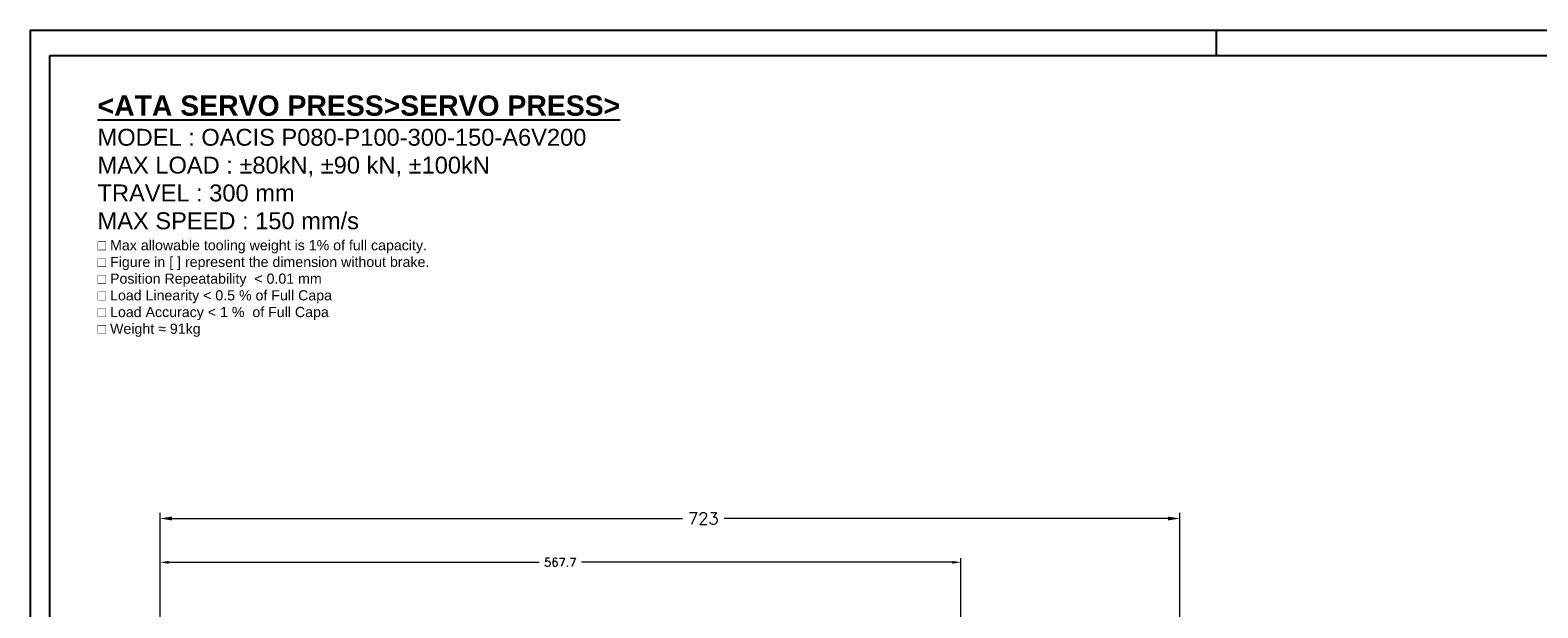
# Model space of a CAD drawing. Header units: inches. Extents: x 0 to 1685, y 0 to 1188.
# Tile 7 of 18: x 0 to 1069, y 778 to 1188. Entities that reach past the tile are written whole.
import ezdxf

# ---------------------------------------------------------------- set-up
doc = ezdxf.new("R2010")
doc.units = ezdxf.units.IN
doc.layers.add('ATA-TEXT', color=7, linetype='Continuous')
doc.layers.add('Layer0000', color=7, linetype='Continuous', lineweight=25)
doc.styles.get("Standard").update_dxf_attribs({"font": 'simplex.shx'})
doc.styles.add('주 문자 (ISO)', font='arial.ttf')
doc.dimstyles.new('ata_A0$0', dxfattribs={"dimtxt": 6, "dimasz": 6, "dimexe": 3, "dimexo": 3, "dimgap": 3, "dimtad": 0, "dimtih": 1, "dimtoh": 1, "dimdec": 6, "dimdsep": 46, "dimtxsty": 'Standard', "dimcen": 0, "dimclrd": 252, "dimclre": 252, "dimclrt": 4, "dimadec": 6, "dimazin": 2, "dimtfac": 1, "dimtdec": 6, "dimtofl": 0, "dimtmove": 0, "dimatfit": 3, "dimfxl": 0, "dimtolj": 1, "dimtzin": 0, "dimlwd": 0, "dimlwe": 0, "dimarcsym": 0})
doc.dimstyles.new('ata_A1', dxfattribs={"dimtxt": 4.2, "dimasz": 4.2, "dimexe": 2, "dimexo": 2, "dimgap": 2, "dimtad": 0, "dimtih": 1, "dimtoh": 1, "dimdec": 6, "dimdsep": 46, "dimtxsty": 'Standard', "dimcen": 0, "dimclrd": 252, "dimclre": 252, "dimclrt": 4, "dimadec": 6, "dimazin": 2, "dimtfac": 1, "dimtdec": 6, "dimtofl": 0, "dimtmove": 0, "dimatfit": 3, "dimfxl": 0, "dimtolj": 1, "dimtzin": 0, "dimlwd": 0, "dimlwe": 0, "dimarcsym": 0})

# ---------------------------------------------------------------- blocks, each defined once
blk = doc.blocks.new('*D8677')
at = {"layer": 'Defpoints', "color": 0}
for p in [(815.1, 841.4), (92.1, 716), (815.1, 501)]:
    blk.add_point(p, dxfattribs=at)
at = {"layer": 'Layer0000', "color": 252, "linetype": 'Continuous', "lineweight": 0}
for p, q in [((92.1, 720), (92.1, 845.4)), ((815.1, 505), (815.1, 845.4)), ((100.5, 841.4), (462.5, 841.4)), ((806.7, 841.4), (492.1, 841.4))]:
    blk.add_line(p, q, dxfattribs=at)
at = {"layer": 'Layer0000', "color": 252}
for points in [[(100.5, 842.8), (100.5, 840), (92.1, 841.4)], [(806.7, 840), (806.7, 842.8), (815.1, 841.4)]]:
    blk.add_solid(points, dxfattribs=at)
at = {"layer": 'Layer0000', "color": 4, "lineweight": 25, "insert": (466.5, 845.6), "char_height": 8.4, "attachment_point": 1}
blk.add_mtext('\\A1;723', dxfattribs=at)
blk = doc.blocks.new('*D8679')
at = {"layer": 'Defpoints', "color": 0}
for p in [(659.8, 810.3), (92.1, 716), (659.8, 670)]:
    blk.add_point(p, dxfattribs=at)
at = {"layer": 'Layer0000', "color": 252, "linetype": 'Continuous', "lineweight": 0}
for p, q in [((92.1, 719), (92.1, 813.3)), ((659.8, 673), (659.8, 813.3)), ((98.1, 810.3), (360.9, 810.3)), ((653.8, 810.3), (390.9, 810.3))]:
    blk.add_line(p, q, dxfattribs=at)
at = {"layer": 'Layer0000', "color": 252}
for points in [[(98.1, 811.3), (98.1, 809.3), (92.1, 810.3)], [(653.8, 809.3), (653.8, 811.3), (659.8, 810.3)]]:
    blk.add_solid(points, dxfattribs=at)
at = {"layer": 'Layer0000', "color": 4, "lineweight": 25, "insert": (375.9, 810.3), "char_height": 6, "attachment_point": 5}
blk.add_mtext('\\A1;567.7', dxfattribs=at)
blk = doc.blocks.new('ata-Border-A1-002')
at = {"color": 253, "ltscale": 0.5}
for p, q in [((0, 594), (841, 594)), ((0, 594), (0, 0)), ((420.5, 594), (420.5, 585))]:
    blk.add_line(p, q, dxfattribs=at)
blk.add_line((7, 585), (834, 585))
at = {"ltscale": 0.5}
blk.add_line((7, 9), (7, 585), dxfattribs=at)

msp = doc.modelspace()

# ---------------------------------------------------------------- block references
at = {"xscale": 2, "yscale": 2, "zscale": 2}
msp.add_blockref('ata-Border-A1-002', (0, 0), dxfattribs=at)

# ---------------------------------------------------------------- texts
at = {"layer": 'ATA-TEXT', "color": 7, "insert": (47.7919774, 1141.6478128), "char_height": 4.2, "attachment_point": 1, "line_spacing_factor": 0.987388, "style": '주 문자 (ISO)'}
msp.add_mtext('{\\fArial|b1|i0|c129|p34;\\H3.42860x;\\L<ATA SERVO PRESS>SERVO PRESS>}\\P{\\fArial|b0|i0|c129|p34;\\H2.85705x;MODEL : OACIS}{\\fArial|b0|i0|c0|p34;\\H2.85705x; }{\\fArial|b0|i0|c129|p34;\\H2.85705x;P080-P100-300-150-A}{\\fArial|b0|i0|c0|p34;\\H2.85705x;6V200}\\P{\\fArial|b0|i0|c129|p34;\\H2.85705x;MAX LOAD :}{\\fArial|b0|i0|c0|p34;\\H2.85705x; ±80kN, }{\\fArial|b0|i0|c129|p34;\\H2.85705x;±90 kN, ±100kN}\\P{\\fArial|b0|i0|c129|p34;\\H2.85705x;TRAVEL : 300 mm}\\P{\\fArial|b0|i0|c129|p34;\\H2.85705x;MAX SPEED : 150 mm/s}\\P{\\fArial|b0|i0|c129|p34;\\H1.71423x;□ Max allowable tooling weight is 1% of full capacity.}\\P{\\fArial|b0|i0|c129|p34;\\H1.71423x;□ Figure in [ ] represent the dimension without brake.}\\P{\\fArial|b0|i0|c129|p34;\\H1.71423x;□ Position Repeatability  }{\\fArial|b0|i0|c129|p34;\\H1.71423x;<}{\\fArial|b0|i0|c129|p34;\\H1.71423x; 0.01 mm}\\P{\\fArial|b0|i0|c129|p34;\\H1.71423x;□ Load Linearity }{\\fArial|b0|i0|c129|p34;\\H1.71423x;<}{\\fArial|b0|i0|c129|p34;\\H1.71423x; 0.5 % of Full Capa}\\P{\\fArial|b0|i0|c129|p34;\\H1.71423x;□ Load Accuracy }{\\fArial|b0|i0|c129|p34;\\H1.71423x;<}{\\fArial|b0|i0|c129|p34;\\H1.71423x; 1 %  of Full Capa}\\P{\\fArial|b0|i0|c129|p34;\\H1.71423x;□ Weight }{\\fArial|b0|i0|c0|p34;\\H1.71423x;≈}{\\fArial|b0|i0|c129|p34;\\H1.71423x; 91kg}', dxfattribs=at)

# ---------------------------------------------------------------- dimensions: what is measured, and where the dimension line sits
at = {"layer": 'Layer0000', "color": 7, "linetype": 'Continuous', "lineweight": 25}
dim = msp.add_linear_dim(base=(815.0711389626, 841.3578870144), p1=(92.0711389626, 715.9585330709), p2=(815.0711389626, 500.9585330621), angle=180, dimstyle='ata_A1', override={"dimscale": 2, "dimtol": 0, "dimlim": 0, "dimtp": 0, "dimtm": 0, "dimtfac": 0.5, "dimtdec": 6, "dimtolj": 1, "dimtzin": 0}, dxfattribs=at)
dim.commit()
dim.dimension.update_dxf_attribs({"geometry": '*D8677', "text_midpoint": (477.2674798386, 841.3578870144), "dimtype": 160})
dim = msp.add_linear_dim(base=(659.7711387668, 810.3083454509), p1=(92.0711389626, 715.9585330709), p2=(659.7711387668, 669.9585335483), dimstyle='ata_A0$0', dxfattribs=at)
dim.commit()
dim.dimension.update_dxf_attribs({"geometry": '*D8679', "text_midpoint": (375.9211388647, 810.3083454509)})

doc.saveas('drawing.dxf')
